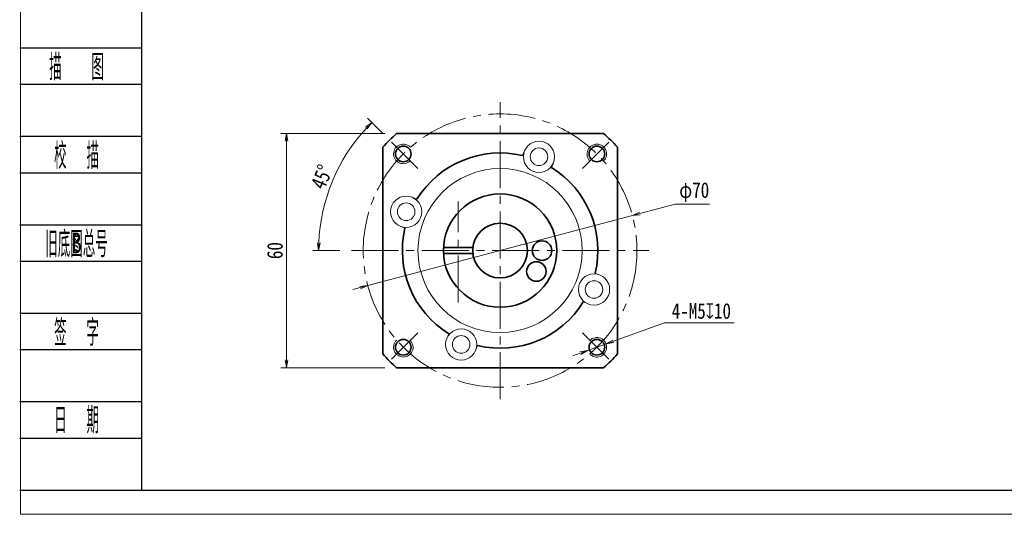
# Model space of a CAD drawing. Header units: millimetres. Extents: x -3 to 535, y 0 to 368.
# Tile 1 of 8: x 0 to 252, y 0 to 127. Entities that reach past the tile are written whole.
import ezdxf
from ezdxf.enums import TextEntityAlignment as Align

# ---------------------------------------------------------------- set-up
doc = ezdxf.new("R2010")
doc.units = ezdxf.units.MM
doc.linetypes.add('点画线', pattern=[18, 12, -2, 2, -2])
doc.layers.add('2细线层', color=4, linetype='Continuous')
doc.layers.add('6文字层', color=3, linetype='Continuous')
for name, color, linetype, lineweight in [('EB0_1', 7, 'Continuous', 35), ('中心线层', 1, '点画线', 18), ('图框_外框线', 7, 'Continuous', 18), ('尺寸线层', 3, 'Continuous', 18), ('粗实线层', 7, 'Continuous', 35), ('细实线层', 7, 'Continuous', 18)]:
    doc.layers.add(name, color=color, linetype=linetype, lineweight=lineweight)
doc.styles.add('PC_TEXTSTYLE', font='ISOCP.SHX', dxfattribs={"width": 0.707, "bigfont": 'GBCBIG.SHX'})
doc.styles.get("Standard").update_dxf_attribs({"font": 'SimSun.ttf'})
doc.styles.add('宋体', font='SimSun.ttf', dxfattribs={"width": 0.8})
doc.dimstyles.new('A水平标注$0', dxfattribs={"dimtxt": 3.5, "dimasz": 2, "dimexe": 1.5, "dimexo": 3, "dimgap": 1.1, "dimtad": 1, "dimtoh": 1, "dimdec": 4, "dimdsep": 46, "dimtxsty": '宋体', "dimblk": 'OPEN', "dimcen": 3, "dimclrd": 3, "dimclre": 3, "dimclrt": 6, "dimadec": 0, "dimazin": 0, "dimtm": 1e-09, "dimtfac": 1, "dimtdec": 4, "dimtix": 1, "dimtmove": 0, "dimatfit": 3, "dimldrblk": 'OPEN', "dimfxl": 0, "dimlwd": 13, "dimlwe": 13, "dimarcsym": 0})
doc.dimstyles.new('D直径标注φ25', dxfattribs={"dimtxt": 3.5, "dimasz": 2, "dimexe": 1, "dimexo": 3, "dimtad": 1, "dimtoh": 1, "dimdec": 1, "dimdsep": 46, "dimtxsty": '宋体', "dimblk": 'OPEN', "dimcen": 3, "dimclrd": 3, "dimclre": 3, "dimclrt": 130, "dimadec": 0, "dimazin": 0, "dimtm": 1e-09, "dimtfac": 1, "dimtdec": 1, "dimtmove": 0, "dimatfit": 0, "dimldrblk": 'OPEN', "dimfxl": 0, "dimlwd": 13, "dimlwe": 13, "dimarcsym": 0})
doc.dimstyles.new('螺孔(M8-7H)', dxfattribs={"dimtxt": 3.5, "dimasz": 2, "dimexe": 1.25, "dimexo": 3, "dimtad": 1, "dimtoh": 1, "dimdec": 4, "dimdsep": 46, "dimtxsty": '宋体', "dimblk": 'OPEN', "dimcen": 3, "dimclrd": 3, "dimclre": 3, "dimclrt": 2, "dimadec": 0, "dimazin": 0, "dimtm": 1e-09, "dimtfac": 1, "dimtdec": 4, "dimtmove": 0, "dimatfit": 3, "dimldrblk": 'OPEN', "dimfxl": 0, "dimlwd": 9, "dimlwe": 9, "dimarcsym": 0})

# ---------------------------------------------------------------- blocks, each defined once
blk = doc.blocks.new('_Open')
at = {"color": 0, "linetype": 'ByBlock', "lineweight": -2}
for p, q in [((-1, 0.17), (0, 0)), ((-1, -0.17), (0, 0)), ((0, 0), (-1, 0))]:
    blk.add_line(p, q, dxfattribs=at)
blk = doc.blocks.new('*D25')
at = {"layer": 'Defpoints', "color": 0, "transparency": 16777216}
for p in [(96.18, 97.52), (68.02, 37.52), (96.18, 37.52)]:
    blk.add_point(p, dxfattribs=at)
at = {"layer": '尺寸线层', "color": 3, "lineweight": 13, "transparency": 16777216}
for p, q in [((93.18, 97.52), (66.52, 97.52)), ((68.02, 95.52), (68.02, 39.52)), ((93.18, 37.52), (66.52, 37.52))]:
    blk.add_line(p, q, dxfattribs=at)
at = {"layer": '尺寸线层', "color": 3, "lineweight": 13, "transparency": 16777216, "xscale": 2, "yscale": 2, "zscale": 2}
for p, rotation in [((68.02, 97.52), 89.99999999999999), ((68.02, 37.52), 270)]:
    blk.add_blockref('_Open', p, dxfattribs=dict(at, rotation=rotation))
at = {"layer": '尺寸线层', "color": 6, "transparency": 16777216, "insert": (65.06, 67.52), "char_height": 4, "attachment_point": 5, "rotation": 90, "style": '宋体', "bg_fill": 3, "box_fill_scale": 1.1, "bg_fill_color": 257, "bg_fill_transparency": 0}
blk.add_mtext('60', dxfattribs=at)
blk = doc.blocks.new('*D26')
at = {"layer": 'Defpoints', "color": 0, "transparency": 16777216}
for p in [(94.86, 95.29), (101.6, 88.56), (84.64, 67.52), (160.64, 67.52)]:
    blk.add_point(p, dxfattribs=at)
at = {"layer": '尺寸线层', "color": 3, "lineweight": 13, "transparency": 16777216}
for p, q in [((92.74, 97.41), (88.75, 101.4)), ((81.64, 67.52), (74.72, 67.52))]:
    blk.add_line(p, q, dxfattribs=at)
blk.add_arc((122.64, 67.52), 46.42, 137.4688, 177.5312, dxfattribs=at)
at = {"layer": '尺寸线层', "color": 3, "lineweight": 13, "transparency": 16777216, "xscale": 2, "yscale": 2, "zscale": 2}
for p, rotation in [((89.81, 100.34), 46.23442076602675), ((76.22, 67.52), 268.7655792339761)]:
    blk.add_blockref('_Open', p, dxfattribs=dict(at, rotation=rotation))
at = {"layer": '尺寸线层', "color": 6, "transparency": 16777216, "insert": (77.04, 86.4), "char_height": 4, "attachment_point": 5, "rotation": 67.5, "style": '宋体', "bg_fill": 3, "box_fill_scale": 1.1, "bg_fill_color": 257, "bg_fill_transparency": 0}
blk.add_mtext('45%%d', dxfattribs=at)
at = {"layer": 'Defpoints', "color": 0, "transparency": 16777216}
blk.add_point((79.75, 85.28), dxfattribs=at)
blk = doc.blocks.new('*D27')
at = {"layer": 'Defpoints', "color": 0, "transparency": 16777216}
for p in [(156.47, 76.48), (88.8, 58.55)]:
    blk.add_point(p, dxfattribs=at)
at = {"layer": '尺寸线层', "color": 3, "lineweight": 13, "transparency": 16777216}
for p, q in [((167.39, 79.37), (158.4, 76.99)), ((176.2, 79.37), (167.39, 79.37)), ((88.8, 58.55), (156.47, 76.48)), ((86.87, 58.04), (84.94, 57.53))]:
    blk.add_line(p, q, dxfattribs=at)
at = {"layer": '尺寸线层', "color": 3, "lineweight": 13, "transparency": 16777216, "xscale": 2, "yscale": 2, "zscale": 2}
for p, rotation in [((156.47, 76.48), 194.8416355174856), ((88.8, 58.55), 14.84163551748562)]:
    blk.add_blockref('_Open', p, dxfattribs=dict(at, rotation=rotation))
at = {"layer": '尺寸线层', "color": 130, "transparency": 16777216, "insert": (172.29, 82.46), "char_height": 4, "attachment_point": 5, "style": '宋体', "bg_fill": 3, "box_fill_scale": 1.1, "bg_fill_color": 257, "bg_fill_transparency": 0}
blk.add_mtext('φ70', dxfattribs=at)
blk = doc.blocks.new('*D35')
at = {"color": 3, "lineweight": 9, "transparency": 16777216}
for p, q in [((164.69, 48.99), (151.62, 44.29)), ((182.5, 48.99), (164.69, 48.99)), ((145.03, 41.92), (149.74, 43.61)), ((143.15, 41.25), (141.27, 40.57))]:
    blk.add_line(p, q, dxfattribs=at)
at = {"layer": 'Defpoints', "color": 0, "transparency": 16777216}
for p in [(149.74, 43.61), (145.03, 41.92)]:
    blk.add_point(p, dxfattribs=at)
at = {"color": 3, "lineweight": 9, "transparency": 16777216, "xscale": 2, "yscale": 2, "zscale": 2}
for p, rotation in [((149.74, 43.61), 199.7779135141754), ((145.03, 41.92), 19.77791351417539)]:
    blk.add_blockref('_Open', p, dxfattribs=dict(at, rotation=rotation))
at = {"color": 2, "transparency": 16777216, "insert": (174.1, 52.03), "char_height": 4, "attachment_point": 5, "style": '宋体', "bg_fill": 3, "box_fill_scale": 1.1, "bg_fill_color": 257, "bg_fill_transparency": 0}
blk.add_mtext('4-M5{\\famgdt|b0|i0|c0|p0;x}{10}', dxfattribs=at)

msp = doc.modelspace()

# ---------------------------------------------------------------- linework, layer by layer
at = {"layer": '2细线层'}
for p, q in [((-0.2265, 119.43739), (30.96451, 119.43739)), ((-0.2265, 110.11137), (30.96451, 110.11137)), ((-0.2265, 96.78849), (30.96451, 96.78849)), ((-0.2265, 87.46247), (30.96451, 87.46247)), ((-0.2265, 74.13959), (30.96451, 74.13959)), ((-0.2265, 64.81358), (30.96451, 64.81358)), ((-0.2265, 51.4907), (30.96451, 51.4907)), ((-0.2265, 42.16468), (30.96451, 42.16468)), ((-0.2265, 28.8418), (30.96451, 28.8418)), ((-0.2265, 19.51578), (30.96451, 19.51578)), ((-0.2265, 6.1929), (30.96451, 6.1929))]:
    msp.add_line(p, q, dxfattribs=at)
at = {"layer": 'EB0_1', "linetype": 'Continuous', "lineweight": 35}
for p, q in [((149.09282, 97.51674), (96.1778, 97.51674)), ((92.63531, 93.97425), (92.63531, 41.05922)), ((152.63531, 41.05922), (152.63531, 93.97425)), ((96.1778, 37.51674), (149.09282, 37.51674))]:
    msp.add_line(p, q, dxfattribs=at)
at = {"layer": 'EB0_1'}
for p, q in [((108.15472, 68.26674), (115.6756, 68.26674)), ((108.15472, 66.76674), (115.6756, 66.76674))]:
    msp.add_line(p, q, dxfattribs=at)
for centre, radius in [((122.63531, 67.51674), 14.5), ((122.63531, 67.51674), 7), ((133.35546, 67.51674), 2.5), ((131.91923, 62.15666), 2.5)]:
    msp.add_circle(centre, radius, dxfattribs=at)
for radius, start, end in [(40, 131.4096221, 138.5903779), (40, 41.4096221, 48.5903779), (25, 76.7068962, 148.2931038), (25, 346.7068962, 58.2931038), (25, 166.7068962, 238.2931038), (25, 256.7068962, 328.2931038), (40, 221.4096221, 228.5903779), (40, 311.4096221, 318.5903779)]:
    msp.add_arc((122.63531, 67.51674), radius, start, end, dxfattribs=at)
at = {"layer": '中心线层'}
for p, q in [((122.63531, 29.51674), (122.63531, 105.51674)), ((111.91516, 54.26674), (111.91516, 80.08674)), ((84.63531, 67.51674), (160.63531, 67.51674))]:
    msp.add_line(p, q, dxfattribs=at)
at = {"layer": '中心线层', "linetype": '点画线', "lineweight": 18}
for p, q in [((101.59543, 88.55662), (94.85858, 95.29346)), ((143.67519, 88.55662), (150.41203, 95.29346)), ((101.59543, 46.47685), (94.85858, 39.74001)), ((143.67519, 46.47685), (150.41203, 39.74001))]:
    msp.add_line(p, q, dxfattribs=at)
msp.add_circle((122.63531, 67.51674), 35, dxfattribs=at)
at = {"layer": '粗实线层'}
for centre in [(97.88657, 92.26547), (147.38405, 92.26547), (97.88657, 42.768), (147.38405, 42.768)]:
    msp.add_circle(centre, 2, dxfattribs=at)
at = {"layer": '粗实线层', "lineweight": 18}
for centre, start, end in [((97.88657, 92.26547), 42.9532869, 315), ((147.38405, 92.26547), 312.9532869, 225), ((97.88657, 42.768), 132.9532869, 45), ((147.38405, 42.768), 222.9532869, 135)]:
    msp.add_arc(centre, 2.5, start, end, dxfattribs=at)
at = {"layer": '细实线层'}
for p, q in [((128.88956, 93.06834), (128.38362, 91.8469)), ((136.2806, 90.00687), (135.77466, 88.78543)), ((100.14518, 81.16202), (101.36661, 80.65609)), ((97.08371, 73.77099), (98.30515, 73.26505)), ((148.18691, 61.26249), (146.96547, 61.76842)), ((145.12544, 53.87145), (143.90401, 54.37738)), ((108.99002, 45.0266), (109.49596, 46.24804)), ((116.38106, 41.96514), (116.88699, 43.18657))]:
    msp.add_line(p, q, dxfattribs=at)
for centre, radius in [((132.58508, 91.5376), 4), ((132.58508, 91.5376), 2.25), ((122.63531, 67.51674), 21), ((98.61444, 77.46651), 4), ((98.61444, 77.46651), 2.25), ((146.65618, 57.56697), 4), ((146.65618, 57.56697), 2.25), ((112.68554, 43.49587), 4), ((112.68554, 43.49587), 2.25)]:
    msp.add_circle(centre, radius, dxfattribs=at)

# ---------------------------------------------------------------- texts
at = {"layer": '6文字层', "color": 3, "style": 'PC_TEXTSTYLE'}
for s, width, p in [('描   图', 0.6667, (14.3109, 114.77438)), ('校  描', 0.667, (14.3109, 92.12548)), ('旧底图总号', 0.667, (14.3109, 69.47659)), ('签  字', 0.667, (14.3109, 46.82769)), ('日  期', 0.667, (14.31921, 24.31176))]:
    msp.add_text(s, height=6.66144, dxfattribs=dict(at, width=width)).set_placement(p, align=Align.MIDDLE)
at = {"layer": '6文字层', "width": 0.707}
msp.add_text('B', height=5.32915, dxfattribs=at).set_placement((14.3109, 69.47659), align=Align.MIDDLE)

# ---------------------------------------------------------------- next in the draw order: dimensions: what is measured, and where the dimension line sits
at = {"layer": '尺寸线层'}
dim = msp.add_linear_dim(base=(68.01708, 37.51674), p1=(96.1778, 97.51674), p2=(96.1778, 37.51674), angle=270, dimstyle='A水平标注$0', override={"dimtxt": 4, "dimgap": 1, "dimblk": 'Open', "dimtfill": 1, "dimtfillclr": 256}, dxfattribs=at)
dim.commit()
dim.dimension.update_dxf_attribs({"geometry": '*D25', "text_midpoint": (65.06177, 67.51674)})

# ---------------------------------------------------------------- next in the draw order: dimensions: what is measured, and where the dimension line sits
dim = msp.add_angular_dim_2l(base=(79.75002, 85.28041), line1=((101.59543, 88.55662), (94.85858, 95.29346)), line2=((84.63531, 67.51674), (160.63531, 67.51674)), dimstyle='A水平标注$0', override={"dimtxt": 4, "dimgap": 1, "dimblk": 'Open', "dimtfill": 1, "dimtfillclr": 256}, dxfattribs=at)
dim.commit()
dim.dimension.update_dxf_attribs({"geometry": '*D26', "text_midpoint": (77.04032, 86.4028)})

# ---------------------------------------------------------------- next in the draw order: dimensions: what is measured, and where the dimension line sits
dim = msp.add_diameter_dim_2p(p1=(88.803, 58.55155), p2=(156.46762, 76.48193), dimstyle='D直径标注φ25', override={"dimtxt": 4, "dimgap": 1, "dimpost": 'φ<>'}, dxfattribs=at)
dim.commit()
dim.dimension.update_dxf_attribs({"geometry": '*D27', "text_midpoint": (167.38531, 79.37499), "dimtype": 163})

# ---------------------------------------------------------------- next in the draw order: linework, layer by layer
at = {"layer": '图框_外框线', "color": 3}
msp.add_lwpolyline([(0, 0), (520.20369, 0), (520.20369, 367.85832), (0, 367.85832)], close=True, dxfattribs=at)
at = {"layer": '图框_外框线', "color": 3, "lineweight": 25}
msp.add_lwpolyline([(30.96451, 6.1929), (514.01079, 6.1929), (514.01079, 361.66542), (30.96451, 361.66542)], close=True, dxfattribs=at)

# ---------------------------------------------------------------- next in the draw order: dimensions: what is measured, and where the dimension line sits
dim = msp.add_diameter_dim_2p(p1=(145.03152, 41.92206), p2=(149.73657, 43.61394), text='4-M<>{\\famgdt|b0|i0|c0|p0;x}{10}', dimstyle='螺孔(M8-7H)', override={"dimtxt": 4, "dimgap": 1, "dimtad": 1, "dimtih": 0, "dimtoh": 1, "dimdec": 4, "dimlfac": 1, "dimpost": '<>', "dimcen": 0, "dimse1": 0, "dimse2": 0, "dimsd1": 0, "dimsd2": 0, "dimtix": 0, "dimtofl": 1, "dimatfit": 3, "dimtvp": 0.1})
dim.commit()
dim.dimension.update_dxf_attribs({"geometry": '*D35', "text_midpoint": (174.09542, 48.99009), "dimtype": 163})

doc.saveas('drawing.dxf')
